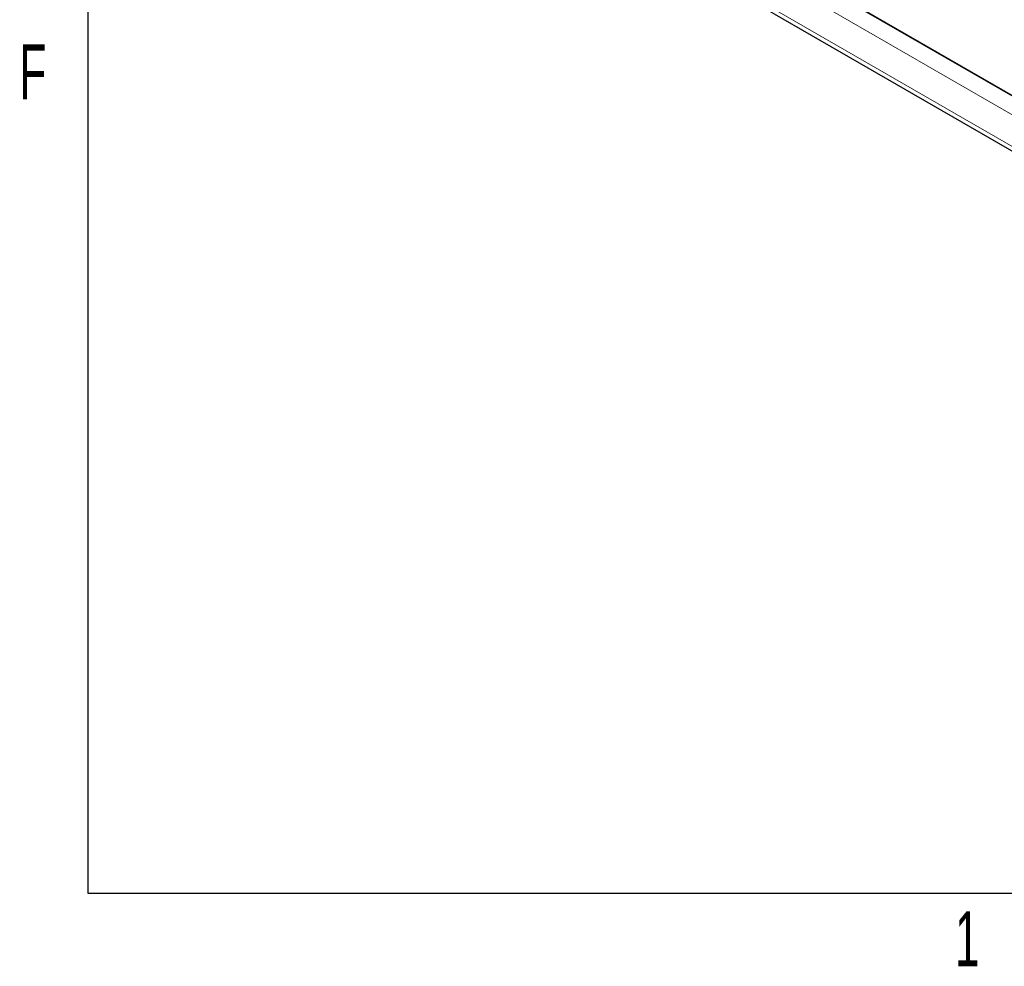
# Model space of a CAD drawing. Header units: millimetres. Extents: x 1 to 419, y 2 to 295.
# Tile 1 of 50: x 5 to 33, y 5 to 33. Entities that reach past the tile are written whole.
import ezdxf

# ---------------------------------------------------------------- set-up
doc = ezdxf.new("R2010")
doc.units = ezdxf.units.MM
doc.styles.add('SLDTEXTSTYLE0', font='TXT', dxfattribs={"width": 0.605})

msp = doc.modelspace()

# ---------------------------------------------------------------- linework, layer by layer
at = {"color": 7, "linetype": 'Continuous', "lineweight": 25}
for p, q in [((6.5, 7.5), (6.5, 289.5)), ((16.9931, 39.9863), (47.9498, 22.1154)), ((15.1988, 39.4093), (62.5042, 12.1004)), ((413.5, 7.5), (6.5, 7.5))]:
    msp.add_line(p, q, dxfattribs=at)
at = {"color": 8, "linetype": 'Continuous', "lineweight": 18}
for p, q in [((47.9595, 22.084), (16.9938, 39.9601)), ((62.4248, 12.2759), (15.1194, 39.5848)), ((60.7514, 14.1651), (16.7929, 39.5418))]:
    msp.add_line(p, q, dxfattribs=at)

# ---------------------------------------------------------------- texts
at = {"color": 7, "linetype": 'Continuous', "lineweight": 0, "char_height": 1.5875, "attachment_point": 2, "style": 'SLDTEXTSTYLE0'}
for s, insert in [('F', (4.8982, 32.0781)), ('1', (31.9448, 6.9781))]:
    msp.add_mtext(s, dxfattribs=dict(at, insert=insert))

doc.saveas('drawing.dxf')
